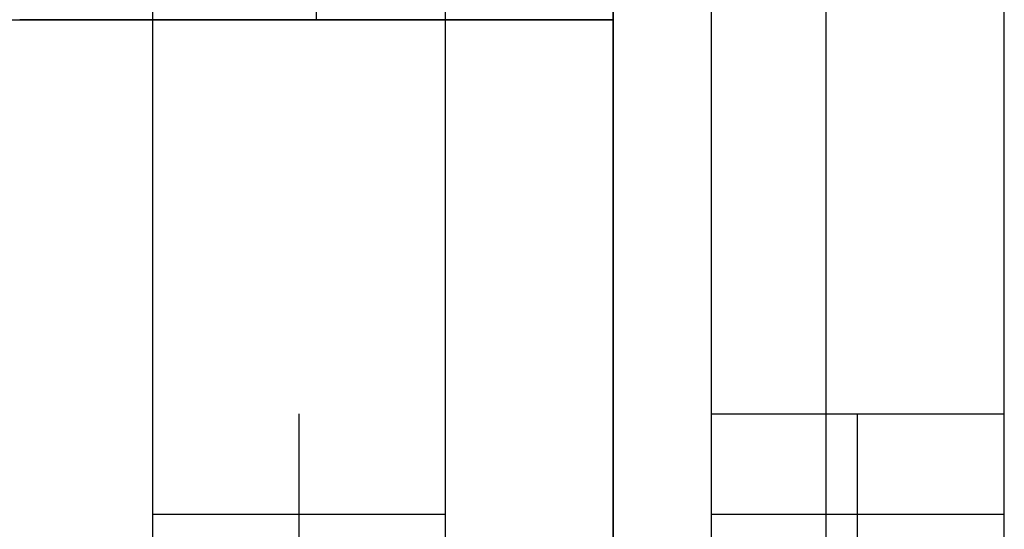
# Model space of a CAD drawing. Header units: millimetres. Extents: x -88 to 88, y -12 to 103.
# Tile 32 of 256: x -58.714 to -56.923, y 5.393 to 6.318. Entities that reach past the tile are written whole.
import ezdxf

# ---------------------------------------------------------------- set-up
doc = ezdxf.new("R2010")
doc.units = ezdxf.units.MM
doc.layers.add('Default', color=7, linetype='Continuous', true_color=0x000000)

msp = doc.modelspace()

# ---------------------------------------------------------------- linework, layer by layer
at = {"layer": 'Default', "color": 254, "true_color": 0xcad1ee}
for points in [[(-58.17442731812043, 6.3183874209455), (-58.17442731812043, 12.439787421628)], [(-57.6346773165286, 1.390787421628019), (-57.63467731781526, 12.43978742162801)], [(-57.63467731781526, 12.439787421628), (-57.63467731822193, 6.318387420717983)], [(-57.24732731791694, 1.390787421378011), (-57.24732731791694, 12.439787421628)], [(-58.47287731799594, 9.290187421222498), (-58.47287731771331, 4.210187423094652)], [(-57.93947731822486, 4.21018742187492), (-57.93947731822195, 9.29018742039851)], [(-57.45687731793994, 9.290187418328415), (-57.45687731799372, 4.210187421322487)], [(-56.92347731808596, 4.210187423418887), (-56.92347731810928, 9.290187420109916)], [(-58.77767731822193, 6.318387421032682), (-57.63467731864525, 6.318387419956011)], [(-57.63467731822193, 6.318387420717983), (-58.71417731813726, 6.318387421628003)], [(-57.63467731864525, 6.318387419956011), (-57.63467731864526, 3.016387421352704)], [(-57.63467731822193, 6.318387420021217), (-57.63467731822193, 3.016387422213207)], [(-58.47287731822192, 5.602419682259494), (-58.4728773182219, 5.238035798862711)], [(-58.20617731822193, 5.238035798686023), (-58.20617731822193, 5.602419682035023)], [(-57.45687731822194, 5.602419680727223), (-57.45687731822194, 5.238035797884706)], [(-57.45687731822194, 5.602419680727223), (-56.92347731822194, 5.602419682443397)], [(-57.19017731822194, 5.238035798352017), (-57.19017731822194, 5.602419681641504)], [(-58.47287731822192, 5.420227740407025), (-57.93947731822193, 5.420227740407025)], [(-57.45687731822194, 5.420227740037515), (-56.92347731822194, 5.420227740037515)]]:
    msp.add_lwpolyline(points, dxfattribs=at)
at = {"layer": 'Default', "color": 254, "true_color": 0xcad1ee, "extrusion": (1, 0, 0)}
for points in [[(11.67830641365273, 0.2115693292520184), (5.103312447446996, -2.963062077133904)], [(5.103312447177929, -2.963062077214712), (11.67830641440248, 0.2115693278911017)], [(5.103312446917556, -2.963062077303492), (11.67830641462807, 0.2115693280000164)], [(11.67830641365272, 0.211569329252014), (5.10331244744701, -2.963062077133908)], [(5.103312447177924, -2.963062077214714), (11.67830641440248, 0.2115693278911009)], [(5.103312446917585, -2.963062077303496), (11.67830641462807, 0.2115693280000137)], [(4.795657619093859, -2.722946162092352), (11.5261249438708, 0.526753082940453)], [(4.795657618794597, -2.722946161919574), (11.52612494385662, 0.5267530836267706)], [(11.52612494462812, 0.5267530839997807), (4.795657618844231, -2.722946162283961)], [(4.795657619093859, -2.72294616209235), (11.52612494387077, 0.5267530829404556)], [(4.795657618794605, -2.722946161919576), (11.52612494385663, 0.5267530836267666)], [(11.52612494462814, 0.5267530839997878), (4.795657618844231, -2.722946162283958)], [(9.290187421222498, -2.51240000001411), (5.602419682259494, -2.899999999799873)], [(5.602419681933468, -2.900000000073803), (9.29018742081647, -2.512400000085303)], [(9.29018742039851, -2.512400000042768), (5.602419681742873, -2.900000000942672)], [(5.602419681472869, -2.900000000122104), (9.290187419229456, -2.512400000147)], [(9.290187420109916, -2.512400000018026), (5.602419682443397, -2.900000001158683)], [(5.602419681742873, -2.900000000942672), (5.238035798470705, -2.900000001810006)], [(5.602419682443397, -2.900000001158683), (5.23803579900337, -2.90000000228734)]]:
    msp.add_lwpolyline(points, dxfattribs=at)
at = {"layer": 'Default', "color": 254, "true_color": 0xcad1ee, "extrusion": (1, -7.563356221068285e-11, -7.949407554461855e-12)}
msp.add_lwpolyline([(9.290187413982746, -2.512400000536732), (5.602419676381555, -2.900000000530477)], dxfattribs=at)
at = {"layer": 'Default', "color": 254, "true_color": 0xcad1ee, "extrusion": (1, -8.217577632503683e-20, 2.136649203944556e-10)}
msp.add_lwpolyline([(6.318387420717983, 5.945800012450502), (6.318387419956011, 7.927000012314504)], dxfattribs=at)
at = {"layer": 'Default', "color": 254, "true_color": 0xcad1ee, "extrusion": (9.685440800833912e-10, 1, -2.075086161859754e-18)}
msp.add_lwpolyline([(58.47287732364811, -2.899999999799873), (57.93947732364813, -2.900000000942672)], dxfattribs=at)

doc.saveas('drawing.dxf')
